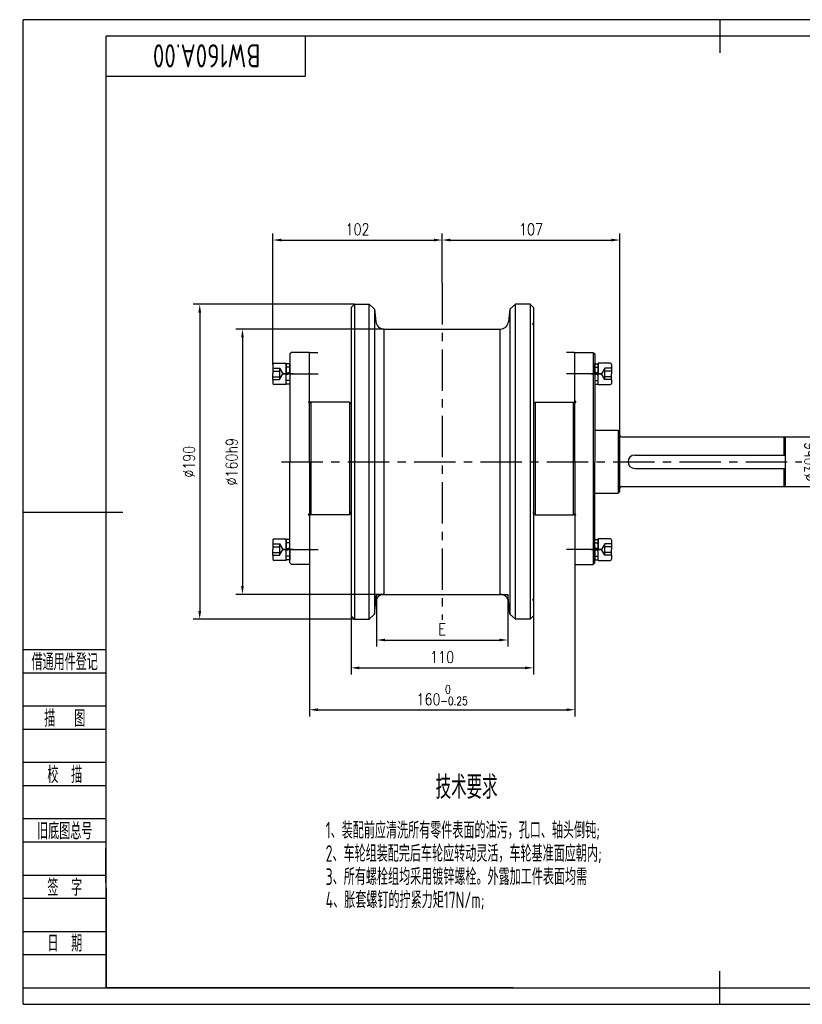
# Model space of a CAD drawing. Header units: millimetres. Extents: x -52 to 1599, y -10 to 584.
# Tile 1 of 7: x -52 to 420, y -10 to 584. Entities that reach past the tile are written whole.
import ezdxf
from ezdxf.enums import TextEntityAlignment as Align

# ---------------------------------------------------------------- set-up
doc = ezdxf.new("R2010")
doc.units = ezdxf.units.MM
doc.header["$LTSCALE"] = 20
doc.linetypes.add('CENTER', pattern=[2, 1.25, -0.25, 0.25, -0.25])
doc.linetypes.add('DASHED', pattern=[0.75, 0.5, -0.25])
for name, color, linetype in [('1轮廓实线层', 7, 'Continuous'), ('2细线层', 4, 'Continuous'), ('3中心线层', 1, 'CENTER'), ('4虚线层', 6, 'DASHED'), ('6文字层', 3, 'Continuous'), ('7标注层', 4, 'Continuous'), ('图框层', 7, 'Continuous'), ('文字层', 3, 'Continuous')]:
    doc.layers.add(name, color=color, linetype=linetype)
doc.styles.add('PC_TEXTSTYLE', font='isocp.shx', dxfattribs={"width": 0.8, "bigfont": 'hzfs.shx'})
doc.styles.add('TH_GBDIM', font='romans.shx', dxfattribs={"width": 0.8, "bigfont": 'gbcbig.shx'})
doc.dimstyles.new('TH_GBDIM', dxfattribs={"dimscale": 2, "dimtxt": 3.5, "dimasz": 2.5, "dimexe": 2, "dimexo": 0, "dimgap": 1.5, "dimtad": 1, "dimdec": 0, "dimzin": 0, "dimdsep": 46, "dimtxsty": 'TH_GBDIM', "dimcen": 2.5, "dimclrd": 130, "dimclre": 130, "dimclrt": 3, "dimadec": 0, "dimazin": 0, "dimtfac": 0.714286, "dimtdec": 0, "dimtmove": 0, "dimatfit": 3, "dimfxl": 1, "dimtzin": 0, "dimlwd": -1, "dimlwe": -1, "dimarcsym": 0})

# ---------------------------------------------------------------- blocks, each defined once
blk = doc.blocks.new('PC_FJL_BLOCK')
at = {"layer": '2细线层'}
for p, q in [((-25, 102), (0, 102)), ((-25, 95), (0, 95)), ((-25, 85), (0, 85)), ((-25, 78), (0, 78)), ((-25, 68), (0, 68)), ((-25, 61), (0, 61)), ((-25, 51), (0, 51)), ((-25, 44), (0, 44)), ((-25, 34), (0, 34)), ((-25, 27), (0, 27)), ((-25, 17), (0, 17)), ((-25, 10), (0, 10)), ((-25, 0), (0, 0))]:
    blk.add_line(p, q, dxfattribs=at)
at = {"layer": '6文字层', "color": 3, "style": 'PC_TEXTSTYLE'}
for s, width, p in [('借通用件登记', 0.667, (-12.5, 98.5)), ('描   图', 0.6667, (-12.5, 81.5)), ('校  描', 0.667, (-12.5, 64.5)), ('旧底图总号', 0.667, (-12.5, 47.5)), ('签  字', 0.667, (-12.5, 30.5)), ('日  期', 0.667, (-12.49, 13.6))]:
    blk.add_text(s, height=5, dxfattribs=dict(at, width=width)).set_placement(p, align=Align.MIDDLE)
at = {"layer": '6文字层', "style": 'PC_TEXTSTYLE'}
for tag, width, p, p2 in [('借通用件登记', 0.671328, (-23.44, 86.36), (-1.25, 86.36)), ('描图', 2.120922, (-23.44, 69.36), (-1.25, 69.36)), ('校图', 2.149976, (-23.75, 52.06), (-1.25, 52.06)), ('旧底图总号', 0.761452, (-22.84, 35.67), (-1.86, 35.67)), ('签字', 2.026939, (-23.14, 18.37), (-1.56, 18.37)), ('日期', 1.89999, (-22.84, 1.37), (-2.17, 1.37))]:
    blk.add_attdef(tag, text='', height=5, dxfattribs=dict(at, width=width)).set_placement(p, p2, align=Align.FIT)
blk = doc.blocks.new('PC_TYDH_BLOCK')
at = {"layer": '2细线层', "linetype": 'Continuous'}
for p in [(60, 0), (0, -12)]:
    blk.add_line(p, (60, -12), dxfattribs=at)
at = {"layer": '6文字层', "style": 'PC_TEXTSTYLE', "width": 1.815486}
blk.add_attdef('图样代号', text='', height=7, rotation=180, dxfattribs=at).set_placement((58.24, -2.4), (2.35, -2.4), align=Align.FIT)
blk = doc.blocks.new('*D6')
at = {"color": 130}
for p, q in [((149.64, 412.32), (52.39, 412.32)), ((56.39, 407.32), (56.39, 227.32)), ((149.64, 222.32), (52.39, 222.32))]:
    blk.add_line(p, q, dxfattribs=at)
for points in [[(55.56, 407.32), (57.23, 407.32), (56.39, 412.32)], [(55.56, 227.32), (57.23, 227.32), (56.39, 222.32)]]:
    blk.add_solid(points, dxfattribs=at)
at = {"layer": 'Defpoints', "color": 0}
for p in [(149.64, 412.32), (56.39, 222.32), (149.64, 222.32)]:
    blk.add_point(p, dxfattribs=at)
at = {"color": 3, "insert": (49.89, 317.32), "char_height": 7, "attachment_point": 5, "rotation": 90, "style": 'TH_GBDIM'}
blk.add_mtext('{%%c190}{}{}', dxfattribs=at)
blk = doc.blocks.new('*D7')
at = {"color": 130}
for p, q in [((167.58, 397.32), (78.17, 397.32)), ((82.17, 392.32), (82.17, 242.32)), ((167.58, 237.32), (78.17, 237.32))]:
    blk.add_line(p, q, dxfattribs=at)
for points in [[(81.34, 392.32), (83, 392.32), (82.17, 397.32)], [(81.34, 242.32), (83, 242.32), (82.17, 237.32)]]:
    blk.add_solid(points, dxfattribs=at)
at = {"layer": 'Defpoints', "color": 0}
for p in [(167.58, 397.32), (82.17, 237.32), (167.58, 237.32)]:
    blk.add_point(p, dxfattribs=at)
at = {"color": 3, "insert": (75.67, 317.32), "char_height": 7, "attachment_point": 5, "rotation": 90, "style": 'TH_GBDIM'}
blk.add_mtext('{%%c160}{}{h9}', dxfattribs=at)
blk = doc.blocks.new('*D8')
at = {"color": 130}
for p, q in [((100.54, 376.02), (100.54, 455.07)), ((202.6, 425.07), (202.6, 455.07)), ((105.54, 451.07), (197.6, 451.07))]:
    blk.add_line(p, q, dxfattribs=at)
for points in [[(105.54, 451.9), (105.54, 450.23), (100.54, 451.07)], [(197.6, 451.9), (197.6, 450.23), (202.6, 451.07)]]:
    blk.add_solid(points, dxfattribs=at)
at = {"layer": 'Defpoints', "color": 0}
for p in [(202.6, 451.07), (202.6, 425.07), (100.54, 376.02)]:
    blk.add_point(p, dxfattribs=at)
at = {"color": 3, "insert": (151.57, 457.57), "char_height": 7, "attachment_point": 5, "style": 'TH_GBDIM'}
blk.add_mtext('102', dxfattribs=at)
blk = doc.blocks.new('*D9')
at = {"color": 130}
for p, q in [((202.6, 425.07), (202.6, 455.07)), ((309.67, 335.32), (309.67, 455.07)), ((207.6, 451.07), (304.67, 451.07))]:
    blk.add_line(p, q, dxfattribs=at)
for points in [[(207.6, 451.9), (207.6, 450.23), (202.6, 451.07)], [(304.67, 451.9), (304.67, 450.23), (309.67, 451.07)]]:
    blk.add_solid(points, dxfattribs=at)
at = {"layer": 'Defpoints', "color": 0}
for p in [(309.67, 451.07), (202.6, 425.07), (309.67, 335.32)]:
    blk.add_point(p, dxfattribs=at)
at = {"color": 3, "insert": (256.14, 457.57), "char_height": 7, "attachment_point": 5, "style": 'TH_GBDIM'}
blk.add_mtext('107', dxfattribs=at)
blk = doc.blocks.new('*D10')
at = {"color": 130}
for p, q in [((163.07, 237.32), (163.07, 205.77)), ((242.13, 237.32), (242.13, 205.77)), ((168.07, 209.77), (237.13, 209.77))]:
    blk.add_line(p, q, dxfattribs=at)
for points in [[(168.07, 210.6), (168.07, 208.94), (163.07, 209.77)], [(237.13, 210.6), (237.13, 208.94), (242.13, 209.77)]]:
    blk.add_solid(points, dxfattribs=at)
at = {"layer": 'Defpoints', "color": 0}
for p in [(163.07, 237.32), (242.13, 237.32), (242.13, 209.77)]:
    blk.add_point(p, dxfattribs=at)
at = {"color": 3, "insert": (202.6, 216.27), "char_height": 7, "attachment_point": 5, "style": 'TH_GBDIM'}
blk.add_mtext('{E}{}{}', dxfattribs=at)
blk = doc.blocks.new('*D11')
at = {"color": 130}
for p, q in [((147.64, 224.32), (147.64, 188.96)), ((257.57, 224.32), (257.57, 188.96)), ((152.64, 192.96), (252.57, 192.96))]:
    blk.add_line(p, q, dxfattribs=at)
for points in [[(152.64, 193.79), (152.64, 192.12), (147.64, 192.96)], [(252.57, 193.79), (252.57, 192.12), (257.57, 192.96)]]:
    blk.add_solid(points, dxfattribs=at)
at = {"layer": 'Defpoints', "color": 0}
for p in [(147.64, 224.32), (257.57, 224.32), (257.57, 192.96)]:
    blk.add_point(p, dxfattribs=at)
at = {"color": 3, "insert": (202.6, 199.46), "char_height": 7, "attachment_point": 5, "style": 'TH_GBDIM'}
blk.add_mtext('110', dxfattribs=at)
blk = doc.blocks.new('*D12')
at = {"color": 130}
for p, q in [((408.67, 332.32), (435.14, 332.32)), ((431.14, 327.32), (431.14, 307.32)), ((408.67, 302.32), (435.14, 302.32))]:
    blk.add_line(p, q, dxfattribs=at)
for points in [[(430.31, 327.32), (431.97, 327.32), (431.14, 332.32)], [(430.31, 307.32), (431.97, 307.32), (431.14, 302.32)]]:
    blk.add_solid(points, dxfattribs=at)
at = {"layer": 'Defpoints', "color": 0}
for p in [(408.67, 332.32), (408.67, 302.32), (431.14, 302.32)]:
    blk.add_point(p, dxfattribs=at)
at = {"color": 3, "insert": (424.64, 317.32), "char_height": 7, "attachment_point": 5, "rotation": 90, "style": 'TH_GBDIM'}
blk.add_mtext('{%%c30}{}{h6}', dxfattribs=at)
blk = doc.blocks.new('*D13')
at = {"layer": '7标注层', "color": 130}
for p, q in [((122.64, 255.32), (122.64, 163.7)), ((282.57, 255.32), (282.57, 163.7)), ((127.64, 167.7), (277.57, 167.7))]:
    blk.add_line(p, q, dxfattribs=at)
for points in [[(127.64, 168.53), (127.64, 166.87), (122.64, 167.7)], [(277.57, 168.53), (277.57, 166.87), (282.57, 167.7)]]:
    blk.add_solid(points, dxfattribs=at)
at = {"layer": 'Defpoints', "color": 0}
for p in [(122.64, 255.32), (282.57, 255.32), (282.57, 167.7)]:
    blk.add_point(p, dxfattribs=at)
at = {"layer": '7标注层', "color": 3, "insert": (202.6, 176.53), "char_height": 7, "attachment_point": 5, "style": 'TH_GBDIM'}
blk.add_mtext('{160}{}{\\H0.7143x;\\S 0^ -0.25;}', dxfattribs=at)

msp = doc.modelspace()

# ---------------------------------------------------------------- linework, layer by layer
for p, q in [((147.64, 410.32), (147.64, 317.32)), ((149.64, 412.32), (149.64, 222.32)), ((158.5, 412.32), (161.81, 409.34)), ((158.5, 222.32), (158.5, 412.32)), ((246.71, 412.32), (243.39, 409.34)), ((246.71, 222.32), (246.71, 412.32)), ((255.57, 412.32), (255.57, 222.32)), ((161.81, 409.34), (162.6, 401.79)), ((161.81, 409.34), (161.81, 225.31)), ((243.39, 409.34), (242.6, 401.8)), ((243.39, 409.34), (243.39, 225.31)), ((167.47, 397.32), (237.63, 397.32)), ((167.58, 237.32), (167.58, 397.32)), ((237.63, 237.32), (237.63, 397.32)), ((293.57, 383.32), (293.57, 255.32)), ((110.64, 364.17), (109.59, 364.17)), ((294.57, 364.17), (295.62, 364.17)), ((123.34, 353.32), (122.64, 352.62)), ((123.34, 353.32), (123.34, 285.32)), ((146.64, 353.32), (146.64, 285.32)), ((258.57, 353.32), (258.57, 285.32)), ((281.86, 285.32), (281.86, 353.32)), ((294.57, 336.32), (308.67, 336.32)), ((308.67, 336.32), (309.67, 335.32)), ((308.67, 336.32), (308.67, 298.32)), ((309.67, 299.32), (309.67, 335.32)), ((310.67, 332.32), (408.67, 332.32)), ((408.67, 332.32), (409.67, 331.32)), ((408.67, 332.32), (408.67, 321.32)), ((409.67, 303.32), (409.67, 331.32)), ((318.67, 321.32), (409.67, 321.32)), ((147.64, 317.32), (147.64, 224.32)), ((318.67, 313.32), (409.67, 313.32)), ((408.67, 313.32), (408.67, 302.32)), ((409.67, 303.32), (408.67, 302.32)), ((309.67, 299.32), (308.67, 298.32)), ((310.67, 302.32), (408.67, 302.32)), ((110.64, 258.17), (109.59, 258.17)), ((294.57, 258.17), (295.62, 258.17)), ((161.81, 225.31), (163.07, 237.32)), ((163.07, 237.32), (242.13, 237.32)), ((243.39, 225.31), (242.13, 237.32)), ((243.39, 225.31), (242.6, 232.85)), ((158.5, 222.32), (161.81, 225.31)), ((246.71, 222.32), (243.39, 225.31)), ((-0.37, 84.37), (0, 0)), ((245.37, 0), (0, 0))]:
    msp.add_line(p, q)
for centre, radius, start, end in [((310.67, 333.32), 1, 180, 270), ((318.67, 317.32), 4, 90, 270), ((310.67, 301.32), 1, 90, 180)]:
    msp.add_arc(centre, radius, start, end)
at = {"layer": '1轮廓实线层'}
for p, q in [((370, 584), (370, 564)), ((149.64, 412.32), (147.64, 410.32)), ((149.64, 412.32), (158.5, 412.32)), ((255.57, 412.32), (246.71, 412.32)), ((255.57, 412.32), (257.57, 410.32)), ((257.57, 410.32), (257.57, 317.32)), ((111.64, 383.32), (110.64, 382.32)), ((110.64, 382.32), (110.64, 317.32)), ((122.64, 383.32), (111.64, 383.32)), ((122.64, 317.32), (122.64, 383.32)), ((282.57, 317.32), (282.57, 383.32)), ((282.57, 383.32), (293.57, 383.32)), ((293.57, 383.32), (294.57, 382.32)), ((294.57, 382.32), (294.57, 317.32)), ((100.54, 376.02), (100.54, 370.32)), ((101.34, 376.82), (108.54, 376.82)), ((108.54, 363.82), (108.54, 376.82)), ((110.64, 376.47), (108.54, 376.47)), ((108.54, 376.47), (108.54, 370.85)), ((110.64, 370.32), (110.64, 376.47)), ((294.57, 376.47), (296.67, 376.47)), ((294.57, 370.32), (294.57, 376.47)), ((296.67, 363.82), (296.67, 376.82)), ((303.87, 376.82), (296.67, 376.82)), ((296.67, 376.47), (296.67, 370.85)), ((304.67, 376.02), (304.67, 370.32)), ((100.54, 366.89), (100.54, 370.32)), ((108.54, 370.85), (110.64, 371.41)), ((108.54, 364.17), (108.54, 370.85)), ((110.64, 370.32), (108.54, 369.76)), ((110.64, 370.32), (110.64, 364.17)), ((296.67, 370.85), (294.57, 371.41)), ((294.57, 370.32), (296.67, 369.76)), ((294.57, 370.32), (294.57, 364.17)), ((296.67, 364.17), (296.67, 370.85)), ((304.67, 366.89), (304.67, 370.32)), ((100.54, 366.89), (100.54, 364.62)), ((108.54, 363.82), (101.34, 363.82)), ((110.64, 364.17), (108.54, 364.17)), ((294.57, 364.17), (296.67, 364.17)), ((296.67, 363.82), (303.87, 363.82)), ((304.67, 366.89), (304.67, 364.62)), ((146.64, 353.32), (123.34, 353.32)), ((146.64, 353.32), (147.64, 352.32)), ((147.64, 352.32), (147.64, 347.32)), ((258.57, 353.32), (257.57, 352.32)), ((257.57, 352.32), (257.57, 347.32)), ((258.57, 353.32), (281.86, 353.32)), ((281.86, 353.32), (282.57, 352.62)), ((110.64, 256.32), (110.64, 317.32)), ((122.64, 317.32), (122.64, 255.32)), ((257.57, 317.32), (257.57, 224.32)), ((282.57, 317.32), (282.57, 255.32)), ((294.57, 256.32), (294.57, 317.32)), ((294.57, 298.32), (308.67, 298.32)), ((-50, 287), (10, 287)), ((123.34, 285.32), (122.64, 286.03)), ((146.64, 285.32), (123.34, 285.32)), ((146.64, 285.32), (147.64, 286.32)), ((147.64, 286.32), (147.64, 287.32)), ((257.57, 286.32), (257.57, 287.32)), ((258.57, 285.32), (257.57, 286.32)), ((258.57, 285.32), (281.86, 285.32)), ((281.86, 285.32), (282.57, 286.03)), ((100.54, 270.02), (100.54, 264.32)), ((101.34, 270.82), (108.54, 270.82)), ((108.54, 257.82), (108.54, 270.82)), ((110.64, 270.47), (108.54, 270.47)), ((108.54, 270.47), (108.54, 264.85)), ((110.64, 264.32), (110.64, 270.47)), ((294.57, 270.47), (296.67, 270.47)), ((294.57, 264.32), (294.57, 270.47)), ((296.67, 257.82), (296.67, 270.82)), ((303.87, 270.82), (296.67, 270.82)), ((296.67, 270.47), (296.67, 264.85)), ((304.67, 270.02), (304.67, 264.32)), ((100.54, 260.89), (100.54, 264.32)), ((108.54, 264.85), (110.64, 265.41)), ((108.54, 258.17), (108.54, 264.85)), ((110.64, 264.32), (108.54, 263.76)), ((110.64, 264.32), (110.64, 258.17)), ((296.67, 264.85), (294.57, 265.41)), ((294.57, 264.32), (296.67, 263.76)), ((294.57, 264.32), (294.57, 258.17)), ((296.67, 258.17), (296.67, 264.85)), ((304.67, 260.89), (304.67, 264.32)), ((100.54, 260.89), (100.54, 258.62)), ((108.54, 257.82), (101.34, 257.82)), ((110.64, 258.17), (108.54, 258.17)), ((110.64, 256.32), (111.64, 255.32)), ((294.57, 256.32), (293.57, 255.32)), ((294.57, 258.17), (296.67, 258.17)), ((296.67, 257.82), (303.87, 257.82)), ((304.67, 260.89), (304.67, 258.62)), ((122.64, 255.32), (111.64, 255.32)), ((282.57, 255.32), (293.57, 255.32)), ((149.64, 222.32), (147.64, 224.32)), ((149.64, 222.32), (158.5, 222.32)), ((255.57, 222.32), (246.71, 222.32)), ((255.57, 222.32), (257.57, 224.32)), ((370, -10), (370, 10))]:
    msp.add_line(p, q, dxfattribs=at)
for centre, radius, start, end in [((167.58, 402.32), 5, 186, 270), ((237.63, 402.32), 5, 270, 354), ((101.34, 376.02), 0.8, 90, 180), ((303.87, 376.02), 0.8, 360, 90), ((101.34, 364.62), 0.8, 180, 270), ((303.87, 364.62), 0.8, 270, 360), ((101.34, 270.02), 0.8, 90, 180), ((303.87, 270.02), 0.8, 360, 90), ((101.34, 258.62), 0.8, 180, 270), ((303.87, 258.62), 0.8, 270, 360), ((167.58, 232.32), 5, 90, 174), ((237.63, 232.32), 5, 6, 90)]:
    msp.add_arc(centre, radius, start, end, dxfattribs=at)
at = {"layer": '2细线层'}
for p, q in [((-50, -10), (-50, 584)), ((790, 584), (-50, 584)), ((0, 60), (0, 0)), ((0, 0), (200, 0)), ((-50, -10), (790, -10))]:
    msp.add_line(p, q, dxfattribs=at)
at = {"layer": '3中心线层'}
for p, q in [((202.6, 425.07), (202.6, 221.95)), ((112.73, 370.32), (106.44, 370.32)), ((106.44, 370.32), (127.73, 370.32)), ((298.76, 370.32), (277.48, 370.32)), ((292.47, 370.32), (298.76, 370.32)), ((105.68, 317.32), (419.49, 317.32)), ((112.73, 264.32), (106.44, 264.32)), ((106.44, 264.32), (127.73, 264.32)), ((298.76, 264.32), (277.48, 264.32)), ((292.47, 264.32), (298.76, 264.32))]:
    msp.add_line(p, q, dxfattribs=at)
at = {"layer": '4虚线层'}
for p, q in [((257.57, 401.06), (256.96, 400.54)), ((256.96, 400.54), (257.57, 400.05)), ((122.64, 383.32), (127.55, 383.32)), ((282.46, 383.32), (277.55, 383.32)), ((110.64, 374.37), (108.54, 374.37)), ((294.57, 374.37), (296.67, 374.37)), ((100.54, 373.75), (104.54, 373.75)), ((100.54, 372.04), (104.54, 372.04)), ((100.54, 368.61), (104.54, 368.61)), ((104.54, 373.75), (106.52, 370.32)), ((104.54, 366.89), (106.52, 370.32)), ((300.67, 373.75), (298.69, 370.32)), ((300.67, 366.89), (298.69, 370.32)), ((304.67, 373.75), (300.67, 373.75)), ((304.67, 372.04), (300.67, 372.04)), ((304.67, 368.61), (300.67, 368.61)), ((100.54, 366.89), (104.54, 366.89)), ((110.64, 366.27), (108.54, 366.27)), ((294.57, 366.27), (296.67, 366.27)), ((304.67, 366.89), (300.67, 366.89)), ((122.64, 354.03), (121.93, 353.32)), ((122.28, 352.97), (121.93, 353.32)), ((122.28, 352.97), (122.64, 352.62)), ((282.57, 354.03), (283.28, 353.32)), ((282.92, 352.97), (282.57, 352.62)), ((282.92, 352.97), (283.28, 353.32)), ((121.93, 285.32), (122.64, 286.03)), ((122.64, 284.62), (121.93, 285.32)), ((283.28, 285.32), (282.57, 286.03)), ((282.57, 284.62), (283.28, 285.32)), ((100.54, 267.75), (104.54, 267.75)), ((104.54, 267.75), (106.52, 264.32)), ((110.64, 268.37), (108.54, 268.37)), ((294.57, 268.37), (296.67, 268.37)), ((300.67, 267.75), (298.69, 264.32)), ((304.67, 267.75), (300.67, 267.75)), ((100.54, 266.04), (104.54, 266.04)), ((100.54, 262.61), (104.54, 262.61)), ((104.54, 260.89), (106.52, 264.32)), ((300.67, 260.89), (298.69, 264.32)), ((304.67, 266.04), (300.67, 266.04)), ((304.67, 262.61), (300.67, 262.61)), ((100.54, 260.89), (104.54, 260.89)), ((110.64, 260.27), (108.54, 260.27)), ((294.57, 260.27), (296.67, 260.27)), ((304.67, 260.89), (300.67, 260.89)), ((256.96, 234.11), (257.57, 234.6)), ((257.57, 233.58), (256.96, 234.11))]:
    msp.add_line(p, q, dxfattribs=at)
for centre, radius, start, end in [((103.05, 372.89), 1.72, 330, 30), ((99.14, 370.32), 5.66, 342.3603, 17.6397), ((103.05, 367.75), 1.72, 330, 30), ((306.06, 370.32), 5.66, 162.3603, 197.6397), ((302.15, 372.89), 1.72, 150, 210), ((302.15, 367.75), 1.72, 150, 210), ((103.05, 266.89), 1.72, 330, 30), ((302.15, 266.89), 1.72, 150, 210), ((99.14, 264.32), 5.66, 342.3603, 17.6397), ((103.05, 261.75), 1.72, 330, 30), ((306.06, 264.32), 5.66, 162.3603, 197.6397), ((302.15, 261.75), 1.72, 150, 210)]:
    msp.add_arc(centre, radius, start, end, dxfattribs=at)
at = {"layer": '图框层'}
for p, q in [((0, 0), (0, 574)), ((780, 574), (0, 574)), ((0, 0), (780, 0))]:
    msp.add_line(p, q, dxfattribs=at)
at = {"layer": '文字层'}
for p, q in [((154.3, 0), (179.3, 0)), ((254.3, 0), (311.65, 0))]:
    msp.add_line(p, q, dxfattribs=at)

# ---------------------------------------------------------------- block references
at = {"layer": '图框层'}
ref = msp.add_blockref('PC_TYDH_BLOCK', (0, 574), dxfattribs=dict(at, xscale=2, yscale=2, zscale=2))
ref.add_attrib('图样代号', 'BW160A.00', dxfattribs={"layer": '6文字层', "height": 14, "rotation": 180, "style": 'PC_TEXTSTYLE', "width": 0.8}).set_placement((60.59, 569.19), align=Align.CENTER)
at = {"layer": '图框层', "xscale": 2, "yscale": 2, "zscale": 2}
msp.add_blockref('PC_FJL_BLOCK', (0, 0), dxfattribs=at)

# ---------------------------------------------------------------- texts
at = {"layer": '6文字层', "style": 'PC_TEXTSTYLE', "width": 0.667}
msp.add_text('技术要求', height=14, dxfattribs=at).set_placement((217.32, 127.97), align=Align.TOP_CENTER)
for s, p in [('1、装配前应清洗所有零件表面的油污，孔口、轴头倒钝;', (132.36, 99.97)), ('2、车轮组装配完后车轮应转动灵活，车轮基准面应朝内;', (132.36, 85.97)), ('3、所有螺栓组均采用镀锌螺栓。外露加工件表面均需', (132.36, 71.97)), ('4、胀套螺钉的拧紧力矩17N/m;', (132.36, 57.97))]:
    msp.add_text(s, height=10, dxfattribs=at).set_placement(p, align=Align.TOP_LEFT)

# ---------------------------------------------------------------- dimensions: what is measured, and where the dimension line sits
for base, p1, p2, picture, middle in [((202.6, 451.07), (100.54, 376.02), (202.6, 425.07), '*D8', (151.57, 451.07)), ((257.57, 192.96), (147.64, 224.32), (257.57, 224.32), '*D11', (202.6, 192.96))]:
    dim = msp.add_linear_dim(base=base, p1=p1, p2=p2, dimstyle='TH_GBDIM')
    dim.commit()
    dim.dimension.update_dxf_attribs({"geometry": picture, "text_midpoint": middle, "dimtype": 160})
dim = msp.add_linear_dim(base=(309.67, 451.07), p1=(202.6, 425.07), p2=(309.67, 335.32), dimstyle='TH_GBDIM')
dim.commit()
dim.dimension.update_dxf_attribs({"geometry": '*D9', "text_midpoint": (256.14, 457.57)})
for base, p1, p2, text, picture, middle in [((56.39, 222.32), (149.64, 412.32), (149.64, 222.32), '{%%c<>}{}{}', '*D6', (56.39, 317.32)), ((82.17, 237.32), (167.58, 397.32), (167.58, 237.32), '{%%c<>}{}{h9}', '*D7', (82.17, 317.32)), ((431.14, 302.32), (408.67, 332.32), (408.67, 302.32), '{%%c<>}{}{h6}', '*D12', (431.14, 317.32))]:
    dim = msp.add_linear_dim(base=base, p1=p1, p2=p2, angle=90, text=text, dimstyle='TH_GBDIM', override={"dimgap": 1.5, "dimtad": 1, "dimjust": 0, "dimdec": 0, "dimlfac": 1, "dimse1": 0, "dimse2": 0, "dimsd1": 0, "dimsd2": 0})
    dim.commit()
    dim.dimension.update_dxf_attribs({"geometry": picture, "text_midpoint": middle, "dimtype": 160})
dim = msp.add_linear_dim(base=(242.13, 209.77), p1=(163.07, 237.32), p2=(242.13, 237.32), text='{E}{}{}', dimstyle='TH_GBDIM', override={"dimgap": 1.5, "dimtad": 1, "dimjust": 0, "dimdec": 0, "dimlfac": 1, "dimse1": 0, "dimse2": 0, "dimsd1": 0, "dimsd2": 0})
dim.commit()
dim.dimension.update_dxf_attribs({"geometry": '*D10', "text_midpoint": (202.6, 216.27)})
at = {"layer": '7标注层'}
dim = msp.add_linear_dim(base=(282.57, 167.7), p1=(122.64, 255.32), p2=(282.57, 255.32), text='{<>}{}{\\H0.7143x;\\S 0^ -0.25;}', dimstyle='TH_GBDIM', override={"dimexo": 0, "dimgap": 1.5, "dimtad": 1, "dimjust": 0, "dimdec": 0, "dimlfac": 1, "dimse1": 0, "dimse2": 0, "dimsd1": 0, "dimsd2": 0}, dxfattribs=at)
dim.commit()
dim.dimension.update_dxf_attribs({"geometry": '*D13', "text_midpoint": (202.6, 176.53)})

doc.saveas('drawing.dxf')
